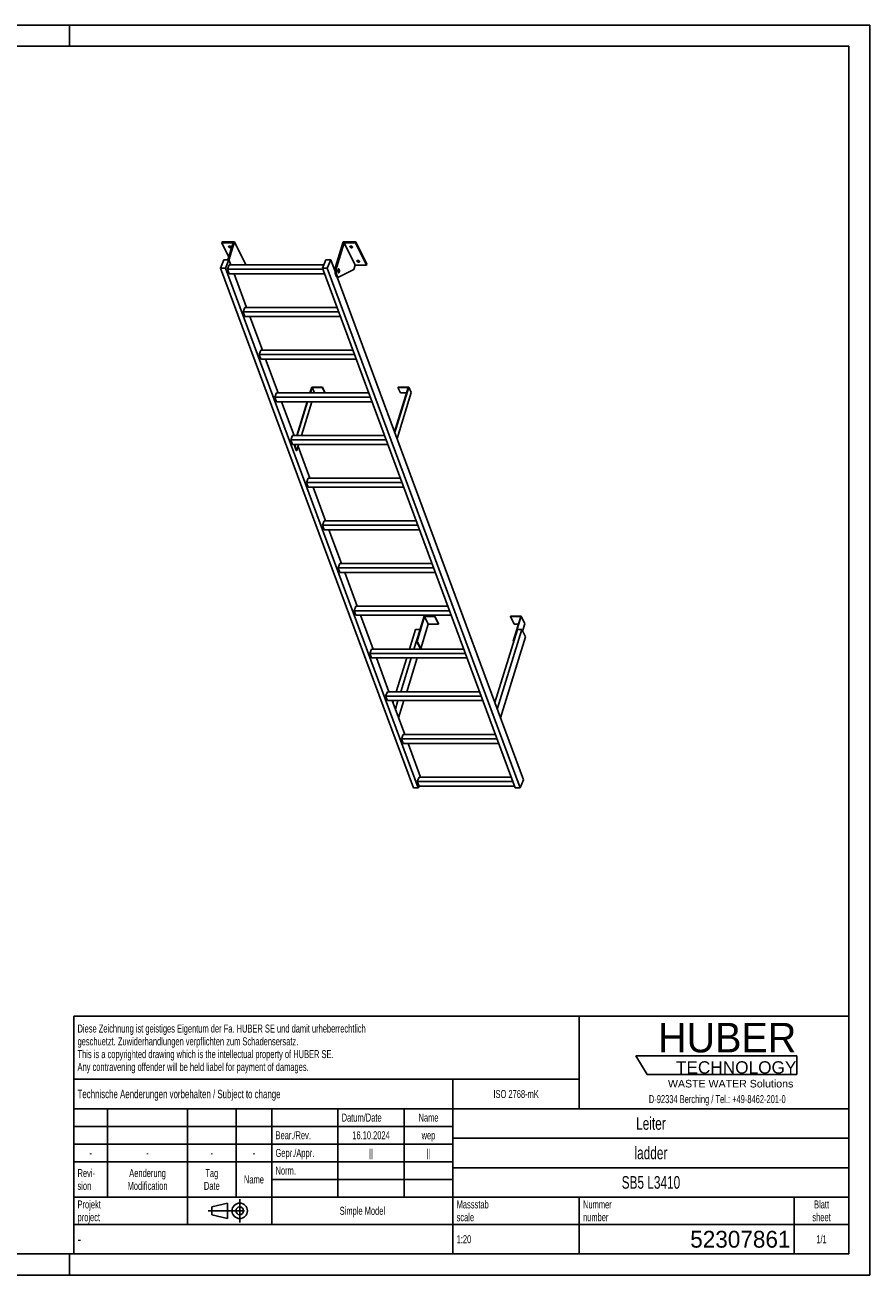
# Model space of a CAD drawing. Header units: millimetres. Extents: x 0 to 8400, y 0 to 5940.
# Tile 2 of 2: x 4388 to 8400, y 0 to 5940. Entities that reach past the tile are written whole.
import ezdxf

# ---------------------------------------------------------------- set-up
doc = ezdxf.new("R2010")
doc.units = ezdxf.units.MM
doc.header["$LTSCALE"] = 462
doc.linetypes.add('CENTER', pattern=[0.6, 0.375, -0.075, 0.075, -0.075])
doc.layers.get('0').update_dxf_attribs({"linetype": 'CONTINUOUS'})
for name, color, linetype in [('005_AXIS', 7, 'CONTINUOUS'), ('HUBER_Logo_BL1', 7, 'CONTINUOUS'), ('HUBER_Logo_BL2', 7, 'CONTINUOUS')]:
    doc.layers.add(name, color=color, linetype=linetype)
doc.styles.get("Standard").update_dxf_attribs({"font": 'txt', "width": 0.7})
doc.styles.add('TEXTSTYLE_2', font='txt')
doc.styles.add('TEXTSTYLE_3', font='arial.ttf')
doc.styles.add('TEXTSTYLE_5', font='txt', dxfattribs={"width": 0.8})
doc.styles.add('TEXTSTYLE_6', font='txt')

# ---------------------------------------------------------------- blocks, each defined once
blk = doc.blocks.new('HUBER_LOGO_BL1', base_point=(7675, 1007.5))
at = {"layer": 'HUBER_Logo_BL1', "color": 2, "linetype": 'Continuous', "attachment_point": 3, "line_spacing_factor": 0.78}
for s, insert, char_height, width, style in [('HUBER\\P\\fArial;\\H58.5;TECHNOLOGY ', (8050.7, 1198.2), 140.4, 775.343, 'TEXTSTYLE_2'), ('WASTE WATER Solutions', (8036, 927.2), 36, 594.067, 'TEXTSTYLE_3')]:
    blk.add_mtext(s, dxfattribs=dict(at, insert=insert, char_height=char_height, width=width, style=style))
at = {"layer": 'HUBER_Logo_BL1', "color": 2, "linetype": 'Continuous', "insert": (7675, 854.8), "char_height": 38, "width": 1621.786, "attachment_point": 2, "line_spacing_factor": 0.96}
blk.add_mtext('D-92334 Berching / Tel.: +49-8462-201-0', dxfattribs=at)
blk = doc.blocks.new('PROJEKTIONSMETHODE_1_BL3', base_point=(5360, 305))
at = {"color": 2, "linetype": 'CENTER'}
for p, q in [((5407.7, 360), (5407.7, 250)), ((5257.3, 305), (5462.7, 305))]:
    blk.add_line(p, q, dxfattribs=at)
at = {"color": 2, "linetype": 'Continuous'}
for p, q in [((5275.7, 323.3), (5349, 341.7)), ((5275.7, 286.7), (5275.7, 323.3)), ((5349, 268.3), (5349, 341.7)), ((5275.7, 286.7), (5349, 268.3))]:
    blk.add_line(p, q, dxfattribs=at)
for radius in [36.7, 18.3]:
    blk.add_circle((5407.7, 305), radius, dxfattribs=at)
blk = doc.blocks.new('*T13')
at = {"color": 3, "linetype": 'Continuous'}
for p, q in [((0, 0), (3680, 0)), ((0, 0), (0, -1130)), ((2400, 0), (2400, -440)), ((3680, 0), (3680, -1130)), ((0, -300), (2400, -300)), ((1800, -300), (1800, -1130)), ((0, -440), (3680, -440)), ((160, -440), (160, -860)), ((540, -440), (540, -990)), ((770, -440), (770, -860)), ((940, -440), (940, -990)), ((1254, -440), (1254, -860)), ((1568, -440), (1568, -860)), ((0, -524), (1800, -524)), ((1800, -580), (3680, -580)), ((0, -608), (1800, -608)), ((0, -692), (1800, -692)), ((1800, -720), (3680, -720)), ((940, -776), (1800, -776)), ((0, -860), (3680, -860)), ((2400, -860), (2400, -1130)), ((3420, -860), (3420, -1130)), ((0, -990), (3680, -990)), ((0, -1130), (3680, -1130))]:
    blk.add_line(p, q, dxfattribs=at)
at = {"color": 2, "linetype": 'Continuous', "line_spacing_factor": 0.96}
for s, insert, char_height, width, attachment_point in [('Diese Zeichnung ist geistiges Eigentum der Fa. HUBER SE und damit urheberrechtlich \\Pgeschuetzt. Zuwiderhandlungen verpflichten zum Schadensersatz.\\PThis is a copyrighted drawing which is the intellectual property of HUBER SE.\\PAny contravening offender will be held liabel for payment of damages.', (17.5, -39.8), 38, 4429.714, 1), ('Technische Aenderungen vorbehalten / Subject to change', (17.5, -350), 40, 3049.524, 1), ('ISO 2768-mK', (2100, -351), 38, 665.905, 2), ('Datum/Date', (1271.5, -463), 38, 584.476, 1), ('Name', (1684, -463), 38, 253.333, 2), ('Leiter', (2740, -480), 60, 480, 2), ('Bear./Rev.', (957.5, -547), 38, 544.667, 1), ('16.10.2024', (1411, -547), 38, 546.476, 2), ('wep', (1684, -547), 38, 199.048, 2), ('-', (80, -631), 38, 68.762, 2), ('-', (350, -631), 38, 68.762, 2), ('-', (655, -631), 38, 68.762, 2), ('-', (855, -631), 38, 68.762, 2), ('Gepr./Appr.', (957.5, -631), 38, 598.952, 1), ('||', (1411, -631), 38, 101.333, 2), ('||', (1684, -631), 38, 101.333, 2), ('ladder', (2740, -620), 60, 502.857, 2), ('Revi-\\Psion', (17.5, -726.6), 38, 276.857, 1), ('Aenderung\\PModification', (350, -726.6), 38, 606.19, 2), ('Tag\\PDate', (655, -726.6), 38, 235.238, 2), ('Name', (855, -757), 38, 253.333, 2), ('Norm. ', (957.5, -715), 38, 351.048, 1), ('SB5 L3410', (2740, -760), 60, 811.429, 2), ('Projekt\\Pproject', (17.5, -875.6), 38, 367.333, 1), ('Massstab\\Pscale', (1817.5, -875.6), 38, 448.762, 1), ('Nummer\\Pnumber', (2417.5, -875.6), 38, 372.762, 1), ('Blatt\\Psheet', (3550, -875.6), 38, 275.048, 2), ('Simple Model', (1370, -906), 38, 656.857, 2), ('1:20', (1817.5, -1041), 38, 204.476, 1), ('1/1', (3550, -1041), 38, 159.238, 2)]:
    blk.add_mtext(s, dxfattribs=dict(at, insert=insert, char_height=char_height, width=width, attachment_point=attachment_point))
for s, insert, char_height, width, attachment_point, style in [('-', (17.5, -1035), 50, 36.667, 1, 'TEXTSTYLE_5'), ('52307861', (3402.5, -1020), 80, 1093.333, 3, 'TEXTSTYLE_6')]:
    blk.add_mtext(s, dxfattribs=dict(at, insert=insert, char_height=char_height, width=width, attachment_point=attachment_point, style=style))
blk = doc.blocks.new('HUBER_LOGO_BL2', base_point=(7670.4, 997))
at = {"layer": 'HUBER_Logo_BL2', "color": 5, "linetype": 'Continuous'}
for p, q in [((8052.9, 1042), (7287.9, 1042)), ((7287.9, 1042), (7341.9, 952)), ((8052.9, 1042), (8052.9, 952)), ((7341.9, 952), (8052.9, 952))]:
    blk.add_line(p, q, dxfattribs=at)

msp = doc.modelspace()

# ---------------------------------------------------------------- linework, layer by layer
at = {"color": 3, "linetype": 'Continuous'}
for p, q in [((8400, 5940), (0, 5940)), ((4600, 5940), (4600, 5840)), ((8400, 5940), (8400, 0)), ((4600, 0), (4600, 100)), ((8400, 0), (0, 0))]:
    msp.add_line(p, q, dxfattribs=at)
at = {"color": 5, "linetype": 'Continuous'}
for p, q in [((8300, 5840), (100, 5840)), ((8300, 100), (8300, 5840)), ((100, 100), (8300, 100))]:
    msp.add_line(p, q, dxfattribs=at)
at = {"color": 7, "linetype": 'Continuous'}
for p, q in [((5376.43, 4904.254), (5322.088, 4904.254)), ((5376.43, 4904.254), (5351.747, 4824.38)), ((5356.657, 4822.383), (5383.409, 4908.954)), ((5862.651, 4790.672), (5899.203, 4908.954)), ((5903.277, 4904.254), (5868.178, 4790.672)), ((5955.134, 4798.581), (5903.277, 4904.254)), ((5957.62, 4904.254), (5903.277, 4904.254)), ((5316.807, 4785.096), (5332.891, 4824.38)), ((5332.891, 4824.38), (5355.917, 4824.38)), ((5355.917, 4824.38), (5339.834, 4785.096)), ((5800.364, 4785.096), (5816.448, 4824.38)), ((5816.448, 4824.38), (5839.474, 4824.38)), ((5839.474, 4824.38), (5823.391, 4785.096)), ((5860.206, 4768.409), (5839.474, 4824.38)), ((6231.997, 2314.283), (5316.807, 4785.096)), ((5339.834, 4785.096), (5316.807, 4785.096)), ((6255.024, 2314.283), (5339.834, 4785.096)), ((5349.011, 4779.908), (5357.476, 4800.584)), ((5357.062, 4758.171), (5349.011, 4779.908)), ((5802.286, 4779.908), (5349.011, 4779.908)), ((5357.062, 4758.171), (5810.337, 4758.171)), ((5806.706, 4800.584), (5357.476, 4800.584)), ((5388.344, 4758.171), (5381.713, 4754.736)), ((5435.266, 4803.281), (5434.433, 4800.584)), ((6715.554, 2314.283), (5800.364, 4785.096)), ((5823.391, 4785.096), (5800.364, 4785.096)), ((6738.581, 2314.283), (5823.391, 4785.096)), ((5948.934, 4778.515), (5879.639, 4742.616)), ((5955.134, 4798.581), (5948.934, 4778.515)), ((5955.134, 4798.581), (6009.477, 4798.581)), ((6754.664, 2353.567), (5869.816, 4742.464)), ((5871.803, 4742.024), (5877.329, 4742.024)), ((5424.158, 4577.026), (5432.623, 4597.702)), ((5432.21, 4555.289), (5424.158, 4577.026)), ((5877.433, 4577.026), (5424.158, 4577.026)), ((5869.775, 4597.702), (5432.623, 4597.702)), ((5432.21, 4555.289), (5885.485, 4555.289)), ((5499.306, 4374.144), (5507.771, 4394.82)), ((5507.357, 4352.407), (5499.306, 4374.144)), ((5952.581, 4374.144), (5499.306, 4374.144)), ((5507.357, 4352.407), (5960.633, 4352.407)), ((5944.923, 4394.82), (5507.771, 4394.82)), ((5750.936, 4217.522), (5743.03, 4191.938)), ((5749.578, 4219.088), (5800.237, 4219.088)), ((5763.138, 4192.657), (5750.936, 4217.522)), ((5750.936, 4217.522), (5799.752, 4217.522)), ((5800.237, 4219.088), (5799.752, 4217.522)), ((5799.752, 4217.522), (5811.954, 4192.657)), ((5800.237, 4219.088), (5812.438, 4194.224)), ((6207.782, 4217.522), (6142.502, 4006.272)), ((6159.45, 4219.088), (6158.966, 4217.522)), ((6171.168, 4192.657), (6158.966, 4217.522)), ((6158.966, 4217.522), (6207.782, 4217.522)), ((6159.45, 4219.088), (6210.109, 4219.088)), ((5582.918, 4191.938), (5574.454, 4171.262)), ((5582.505, 4149.525), (5574.454, 4171.262)), ((6027.729, 4171.262), (5574.454, 4171.262)), ((6020.07, 4191.938), (5582.918, 4191.938)), ((5762.916, 4191.938), (5763.138, 4192.657)), ((5811.954, 4192.657), (5763.138, 4192.657)), ((5812.438, 4194.224), (5811.954, 4192.657)), ((6200.099, 4192.657), (6171.168, 4192.657)), ((5582.505, 4149.525), (6035.78, 4149.525)), ((5729.924, 4149.525), (5680.335, 3989.056)), ((5700.22, 3989.056), (5749.809, 4149.525)), ((5658.066, 3989.056), (5649.601, 3968.38)), ((6095.218, 3989.056), (5658.066, 3989.056)), ((5657.653, 3946.643), (5649.601, 3968.38)), ((6102.876, 3968.38), (5649.601, 3968.38)), ((5657.653, 3946.643), (6110.928, 3946.643)), ((5678.218, 3917.858), (5687.114, 3946.643)), ((5733.214, 3786.174), (5724.749, 3765.498)), ((5732.8, 3743.761), (5724.749, 3765.498)), ((6178.024, 3765.498), (5724.749, 3765.498)), ((5732.8, 3743.761), (6186.075, 3743.761)), ((6170.365, 3786.174), (5733.214, 3786.174)), ((5808.361, 3583.292), (5799.896, 3562.616)), ((6245.513, 3583.292), (5808.361, 3583.292)), ((5807.948, 3540.879), (5799.896, 3562.616)), ((6253.171, 3562.616), (5799.896, 3562.616)), ((5807.948, 3540.879), (6261.223, 3540.879)), ((5883.509, 3380.41), (5875.044, 3359.734)), ((6328.319, 3359.734), (5875.044, 3359.734)), ((5883.095, 3337.997), (5875.044, 3359.734)), ((5883.095, 3337.997), (6336.37, 3337.997)), ((6320.66, 3380.41), (5883.509, 3380.41)), ((5958.656, 3177.528), (5950.191, 3156.852)), ((6403.466, 3156.852), (5950.191, 3156.852)), ((5958.243, 3135.115), (5950.191, 3156.852)), ((6395.808, 3177.528), (5958.656, 3177.528)), ((5958.243, 3135.115), (6411.518, 3135.115)), ((6283.897, 3130.261), (6247.587, 3012.762)), ((6249.429, 3012.762), (6285.255, 3128.694)), ((6266.817, 2977.33), (6302.642, 3093.263)), ((6334.555, 3130.261), (6283.897, 3130.261)), ((6285.255, 3128.694), (6334.071, 3128.694)), ((6285.255, 3128.694), (6302.642, 3093.263)), ((6302.642, 3093.263), (6351.459, 3093.263)), ((6334.071, 3128.694), (6334.555, 3130.261)), ((6334.071, 3128.694), (6351.459, 3093.263)), ((6334.555, 3130.261), (6351.943, 3094.829)), ((6351.459, 3093.263), (6351.943, 3094.829)), ((6693.769, 3130.261), (6693.285, 3128.694)), ((6693.285, 3128.694), (6742.101, 3128.694)), ((6693.285, 3128.694), (6710.672, 3093.263)), ((6744.427, 3130.261), (6693.769, 3130.261)), ((6742.101, 3128.694), (6706.275, 3012.762)), ((6708.118, 3012.762), (6744.427, 3130.261)), ((6710.672, 3093.263), (6731.152, 3093.263)), ((6744.427, 3130.261), (6761.815, 3094.829)), ((6750.991, 3059.803), (6761.815, 3094.829)), ((6725.983, 3067.595), (6618.736, 2720.543)), ((6747.168, 3067.595), (6630.285, 2689.363)), ((6645.733, 2647.656), (6764.555, 3032.163)), ((6747.168, 3067.595), (6725.983, 3067.595)), ((6764.555, 3032.163), (6747.168, 3067.595)), ((6033.804, 2974.646), (6025.339, 2953.97)), ((6470.956, 2974.646), (6033.804, 2974.646)), ((6247.587, 3012.762), (6249.429, 3012.762)), ((6247.587, 3012.762), (6264.974, 2977.33)), ((6249.429, 3012.762), (6266.817, 2977.33)), ((6264.974, 2977.33), (6266.817, 2977.33)), ((6706.275, 3012.762), (6708.118, 3012.762)), ((6706.275, 3012.762), (6707.971, 3009.307)), ((6708.118, 3012.762), (6708.683, 3011.61)), ((6478.614, 2953.97), (6025.339, 2953.97)), ((6033.39, 2932.233), (6025.339, 2953.97)), ((6033.39, 2932.233), (6486.665, 2932.233)), ((6108.951, 2771.764), (6100.486, 2751.088)), ((6553.761, 2751.088), (6100.486, 2751.088)), ((6108.538, 2729.351), (6100.486, 2751.088)), ((6546.103, 2771.764), (6108.951, 2771.764)), ((6108.538, 2729.351), (6561.813, 2729.351)), ((6184.099, 2568.882), (6175.634, 2548.206)), ((6621.251, 2568.882), (6184.099, 2568.882)), ((6628.909, 2548.206), (6175.634, 2548.206)), ((6183.685, 2526.469), (6175.634, 2548.206)), ((6183.685, 2526.469), (6636.96, 2526.469)), ((6259.246, 2366), (6250.781, 2345.324)), ((6704.056, 2345.324), (6250.781, 2345.324)), ((6258.833, 2323.587), (6250.781, 2345.324)), ((6258.833, 2323.587), (6255.024, 2314.283)), ((6258.833, 2323.587), (6712.108, 2323.587)), ((6696.398, 2366), (6259.246, 2366)), ((6754.664, 2353.567), (6738.581, 2314.283)), ((6255.024, 2314.283), (6231.997, 2314.283)), ((6738.581, 2314.283), (6715.554, 2314.283))]:
    msp.add_line(p, q, dxfattribs=at)
at = {"color": 9, "linetype": 'Continuous'}
msp.add_line((5862.651, 4790.672), (5868.178, 4790.672), dxfattribs=at)
at = {"color": 7, "linetype": 'Continuous'}
for points, knots in [([(5862.651, 4790.672), (5861.922, 4788.311), (5860.807, 4783.222), (5860.04, 4775.263), (5860.132, 4767.055), (5861.076, 4759.227), (5862.563, 4753.255), (5864.176, 4749.171), (5865.479, 4746.683), (5866.908, 4744.677), (5868.445, 4743.186), (5870.082, 4742.246), (5871.25, 4742.024), (5871.803, 4742.024)], [0, 0, 0, 0, 0.13939916, 0.29280569, 0.45031518, 0.6015399, 0.73684017, 0.79611184, 0.84888331, 0.89492094, 0.93453064, 0.96882596, 1, 1, 1, 1]), ([(5868.178, 4790.672), (5867.448, 4788.311), (5866.333, 4783.222), (5865.567, 4775.263), (5865.658, 4767.055), (5866.602, 4759.227), (5868.089, 4753.255), (5869.702, 4749.171), (5871.005, 4746.683), (5872.434, 4744.677), (5873.972, 4743.186), (5875.608, 4742.246), (5876.776, 4742.024), (5877.329, 4742.024)], [0, 0, 0, 0, 0.13939916, 0.29280569, 0.45031518, 0.6015399, 0.73684017, 0.79611184, 0.84888331, 0.89492094, 0.93453064, 0.96882596, 1, 1, 1, 1]), ([(5877.329, 4742.024), (5877.523, 4742.024), (5878.323, 4742.074), (5879.102, 4742.338), (5879.639, 4742.616)], [0, 0, 0, 0, 0.24280265, 1, 1, 1, 1])]:
    msp.add_open_spline(points, degree=3, knots=knots, dxfattribs=at)
at = {"layer": '005_AXIS', "color": 7, "linetype": 'Continuous'}
for p, q in [((5323.54, 4908.954), (5322.088, 4904.254)), ((5322.088, 4904.254), (5355.433, 4836.305)), ((5383.409, 4908.954), (5323.54, 4908.954)), ((5435.266, 4803.281), (5383.409, 4908.954)), ((5959.072, 4908.954), (5899.203, 4908.954)), ((5959.072, 4908.954), (5957.62, 4904.254)), ((6009.477, 4798.581), (5957.62, 4904.254)), ((6010.929, 4803.281), (5959.072, 4908.954)), ((5364.731, 4800.584), (5355.917, 4824.38)), ((5439.879, 4597.702), (5380.441, 4758.171)), ((5860.494, 4779.524), (5856.089, 4779.524)), ((5877.329, 4779.524), (5875.222, 4779.524)), ((5877.329, 4764.524), (5875.226, 4764.524)), ((6010.929, 4803.281), (6009.477, 4798.581)), ((5515.026, 4394.82), (5455.589, 4555.289)), ((5590.174, 4191.938), (5530.736, 4352.407)), ((5749.578, 4219.088), (5741.188, 4191.938)), ((6210.109, 4219.088), (6143.506, 4003.561)), ((6222.31, 4194.224), (6210.109, 4219.088)), ((6154.347, 3974.293), (6222.31, 4194.224)), ((5665.321, 3989.056), (5605.884, 4149.525)), ((5728.081, 4149.525), (5678.493, 3989.056)), ((5665.714, 3946.643), (5676.376, 3917.858)), ((5667.556, 3946.643), (5678.218, 3917.858)), ((5740.469, 3786.174), (5684.347, 3937.69)), ((5676.376, 3917.858), (5678.218, 3917.858)), ((5815.617, 3583.292), (5756.179, 3743.761)), ((5890.764, 3380.41), (5831.326, 3540.879)), ((5965.912, 3177.528), (5906.474, 3337.997)), ((6041.059, 2974.646), (5981.621, 3135.115)), ((6242.426, 3067.595), (6213.703, 2974.646)), ((6263.611, 3067.595), (6234.887, 2974.646)), ((6242.426, 3067.595), (6263.611, 3067.595)), ((6264.176, 3066.443), (6263.611, 3067.595)), ((6263.224, 2974.646), (6264.409, 2978.482)), ((6116.207, 2771.764), (6056.769, 2932.233)), ((6200.596, 2932.233), (6151.008, 2771.764)), ((6221.781, 2932.233), (6172.192, 2771.764)), ((6200.529, 2771.764), (6250.117, 2932.233)), ((6191.354, 2568.882), (6131.917, 2729.351)), ((6137.901, 2729.351), (6135.179, 2720.543)), ((6159.085, 2729.351), (6146.728, 2689.363)), ((6162.176, 2647.656), (6187.422, 2729.351)), ((6266.502, 2366), (6207.064, 2526.469))]:
    msp.add_line(p, q, dxfattribs=at)
for points, knots in [([(5355.187, 4885.606), (5355.035, 4885.916), (5354.822, 4886.551), (5354.872, 4887.228), (5354.963, 4887.525)], [0, 0, 0, 0, 0.52599001, 1, 1, 1, 1]), ([(5354.963, 4887.525), (5355.087, 4887.926), (5355.644, 4888.718), (5357.021, 4889.418), (5358.777, 4889.71), (5360.766, 4889.583), (5362.795, 4889.056), (5364.661, 4888.179), (5366.177, 4887.044), (5366.921, 4886.094), (5367.16, 4885.606)], [0, 0, 0, 0, 0.08792798, 0.19150839, 0.31584218, 0.45699793, 0.60613597, 0.75253436, 0.88609218, 1, 1, 1, 1]), ([(5367.384, 4883.687), (5367.26, 4883.286), (5366.703, 4882.494), (5365.327, 4881.794), (5363.57, 4881.503), (5361.581, 4881.629), (5359.552, 4882.156), (5357.686, 4883.033), (5356.17, 4884.168), (5355.426, 4885.118), (5355.187, 4885.606)], [0, 0, 0, 0, 0.08792798, 0.19150839, 0.31584218, 0.45699793, 0.60613597, 0.75253436, 0.88609218, 1, 1, 1, 1]), ([(5366.556, 4886.515), (5365.79, 4886.298), (5364.066, 4886.171), (5361.497, 4886.651), (5359.104, 4887.704), (5357.752, 4888.781), (5357.242, 4889.393)], [0, 0, 0, 0, 0.23499217, 0.50000086, 0.76500904, 1, 1, 1, 1]), ([(5367.16, 4885.606), (5367.313, 4885.296), (5367.525, 4884.661), (5367.476, 4883.984), (5367.384, 4883.687)], [0, 0, 0, 0, 0.52599001, 1, 1, 1, 1]), ([(5930.85, 4885.606), (5930.698, 4885.916), (5930.485, 4886.551), (5930.535, 4887.228), (5930.626, 4887.525)], [0, 0, 0, 0, 0.52599001, 1, 1, 1, 1]), ([(5930.626, 4887.525), (5930.75, 4887.926), (5931.307, 4888.718), (5932.684, 4889.418), (5934.44, 4889.71), (5936.43, 4889.583), (5938.458, 4889.056), (5940.324, 4888.179), (5941.84, 4887.044), (5942.584, 4886.094), (5942.824, 4885.606)], [0, 0, 0, 0, 0.08792798, 0.19150839, 0.31584218, 0.45699793, 0.60613597, 0.75253436, 0.88609218, 1, 1, 1, 1]), ([(5943.047, 4883.687), (5942.923, 4883.286), (5942.366, 4882.494), (5940.99, 4881.794), (5939.233, 4881.503), (5937.244, 4881.629), (5935.215, 4882.156), (5933.349, 4883.033), (5931.834, 4884.168), (5931.089, 4885.118), (5930.85, 4885.606)], [0, 0, 0, 0, 0.08792798, 0.19150839, 0.31584218, 0.45699793, 0.60613597, 0.75253436, 0.88609218, 1, 1, 1, 1]), ([(5942.219, 4886.515), (5941.453, 4886.298), (5939.729, 4886.171), (5937.16, 4886.651), (5934.767, 4887.704), (5933.415, 4888.781), (5932.905, 4889.393)], [0, 0, 0, 0, 0.23499217, 0.50000086, 0.76500904, 1, 1, 1, 1]), ([(5942.824, 4885.606), (5942.976, 4885.296), (5943.188, 4884.661), (5943.139, 4883.984), (5943.047, 4883.687)], [0, 0, 0, 0, 0.52599001, 1, 1, 1, 1]), ([(5964.404, 4817.229), (5964.252, 4817.539), (5964.04, 4818.174), (5964.089, 4818.851), (5964.181, 4819.148)], [0, 0, 0, 0, 0.52599001, 1, 1, 1, 1]), ([(5964.181, 4819.148), (5964.305, 4819.549), (5964.862, 4820.341), (5966.238, 4821.041), (5967.995, 4821.333), (5969.984, 4821.206), (5972.013, 4820.679), (5973.879, 4819.802), (5975.394, 4818.667), (5976.139, 4817.717), (5976.378, 4817.229)], [0, 0, 0, 0, 0.08792798, 0.19150839, 0.31584218, 0.45699793, 0.60613597, 0.75253436, 0.88609218, 1, 1, 1, 1]), ([(5976.602, 4815.31), (5976.478, 4814.909), (5975.921, 4814.117), (5974.544, 4813.417), (5972.788, 4813.125), (5970.798, 4813.252), (5968.77, 4813.779), (5966.904, 4814.656), (5965.388, 4815.791), (5964.644, 4816.741), (5964.404, 4817.229)], [0, 0, 0, 0, 0.08792798, 0.19150839, 0.31584218, 0.45699793, 0.60613597, 0.75253436, 0.88609218, 1, 1, 1, 1]), ([(5975.774, 4818.138), (5975.007, 4817.921), (5973.283, 4817.794), (5970.714, 4818.274), (5968.322, 4819.327), (5966.97, 4820.404), (5966.46, 4821.016)], [0, 0, 0, 0, 0.23499217, 0.50000086, 0.76500904, 1, 1, 1, 1]), ([(5976.378, 4817.229), (5976.53, 4816.919), (5976.743, 4816.284), (5976.693, 4815.607), (5976.602, 4815.31)], [0, 0, 0, 0, 0.52599001, 1, 1, 1, 1]), ([(5877.329, 4781.274), (5877.141, 4781.274), (5876.739, 4781.188), (5876.186, 4780.834), (5875.672, 4780.279), (5875.002, 4779.215), (5874.348, 4777.457), (5873.86, 4774.996), (5873.673, 4772.263), (5873.806, 4769.509), (5874.244, 4766.985), (5874.764, 4765.443), (5875.09, 4764.778)], [0, 0, 0, 0, 0.03139335, 0.06653602, 0.10789214, 0.15653911, 0.27536242, 0.41788486, 0.57383792, 0.73088447, 0.87653107, 1, 1, 1, 1]), ([(5877.329, 4779.524), (5877.176, 4779.524), (5876.85, 4779.455), (5876.402, 4779.167), (5875.986, 4778.717), (5875.442, 4777.855), (5874.912, 4776.429), (5874.516, 4774.434), (5874.365, 4772.218), (5874.472, 4769.984), (5874.828, 4767.938), (5875.249, 4766.688), (5875.513, 4766.149)], [0, 0, 0, 0, 0.03139336, 0.06653604, 0.10789215, 0.1565391, 0.27536241, 0.41788485, 0.57383792, 0.73088447, 0.87653103, 1, 1, 1, 1]), ([(5875.09, 4764.778), (5875.236, 4764.48), (5875.539, 4763.947), (5876.086, 4763.296), (5876.682, 4762.877), (5877.124, 4762.774), (5877.329, 4762.774)], [0, 0, 0, 0, 0.31594759, 0.58208421, 0.80455749, 1, 1, 1, 1]), ([(5875.513, 4766.149), (5875.632, 4765.907), (5875.878, 4765.475), (5876.321, 4764.947), (5876.805, 4764.607), (5877.163, 4764.524), (5877.329, 4764.524)], [0, 0, 0, 0, 0.31594789, 0.58208425, 0.80455749, 1, 1, 1, 1]), ([(5879.568, 4779.269), (5879.422, 4779.567), (5879.119, 4780.1), (5878.572, 4780.751), (5877.976, 4781.171), (5877.534, 4781.274), (5877.329, 4781.274)], [0, 0, 0, 0, 0.31594759, 0.58208421, 0.80455749, 1, 1, 1, 1]), ([(5879.144, 4777.899), (5879.026, 4778.14), (5878.78, 4778.572), (5878.337, 4779.1), (5877.853, 4779.44), (5877.495, 4779.524), (5877.329, 4779.524)], [0, 0, 0, 0, 0.31594789, 0.58208425, 0.80455749, 1, 1, 1, 1]), ([(5877.329, 4762.774), (5877.517, 4762.774), (5877.919, 4762.859), (5878.472, 4763.213), (5878.985, 4763.769), (5879.656, 4764.832), (5880.31, 4766.59), (5880.798, 4769.051), (5880.985, 4771.784), (5880.852, 4774.539), (5880.414, 4777.063), (5879.894, 4778.605), (5879.568, 4779.269)], [0, 0, 0, 0, 0.03139335, 0.06653602, 0.10789214, 0.15653911, 0.27536242, 0.41788486, 0.57383792, 0.73088447, 0.87653107, 1, 1, 1, 1]), ([(5877.329, 4764.524), (5877.482, 4764.524), (5877.808, 4764.593), (5878.256, 4764.88), (5878.672, 4765.33), (5879.216, 4766.193), (5879.746, 4767.618), (5880.142, 4769.614), (5880.293, 4771.83), (5880.186, 4774.063), (5879.83, 4776.109), (5879.409, 4777.36), (5879.144, 4777.899)], [0, 0, 0, 0, 0.03139336, 0.06653604, 0.10789215, 0.1565391, 0.27536241, 0.41788485, 0.57383792, 0.73088447, 0.87653103, 1, 1, 1, 1])]:
    msp.add_open_spline(points, degree=3, knots=knots, dxfattribs=at)

# ---------------------------------------------------------------- block references
msp.add_blockref('*T13', (4620, 1230))
at = {"color": 2, "linetype": 'Continuous'}
msp.add_blockref('PROJEKTIONSMETHODE_1_BL3', (5360, 305), dxfattribs=at)
at = {"layer": 'HUBER_Logo_BL1'}
msp.add_blockref('HUBER_LOGO_BL1', (7674.994, 1007.484), dxfattribs=at)
at = {"layer": 'HUBER_Logo_BL2'}
msp.add_blockref('HUBER_LOGO_BL2', (7670.375, 996.993), dxfattribs=at)

doc.saveas('drawing.dxf')
